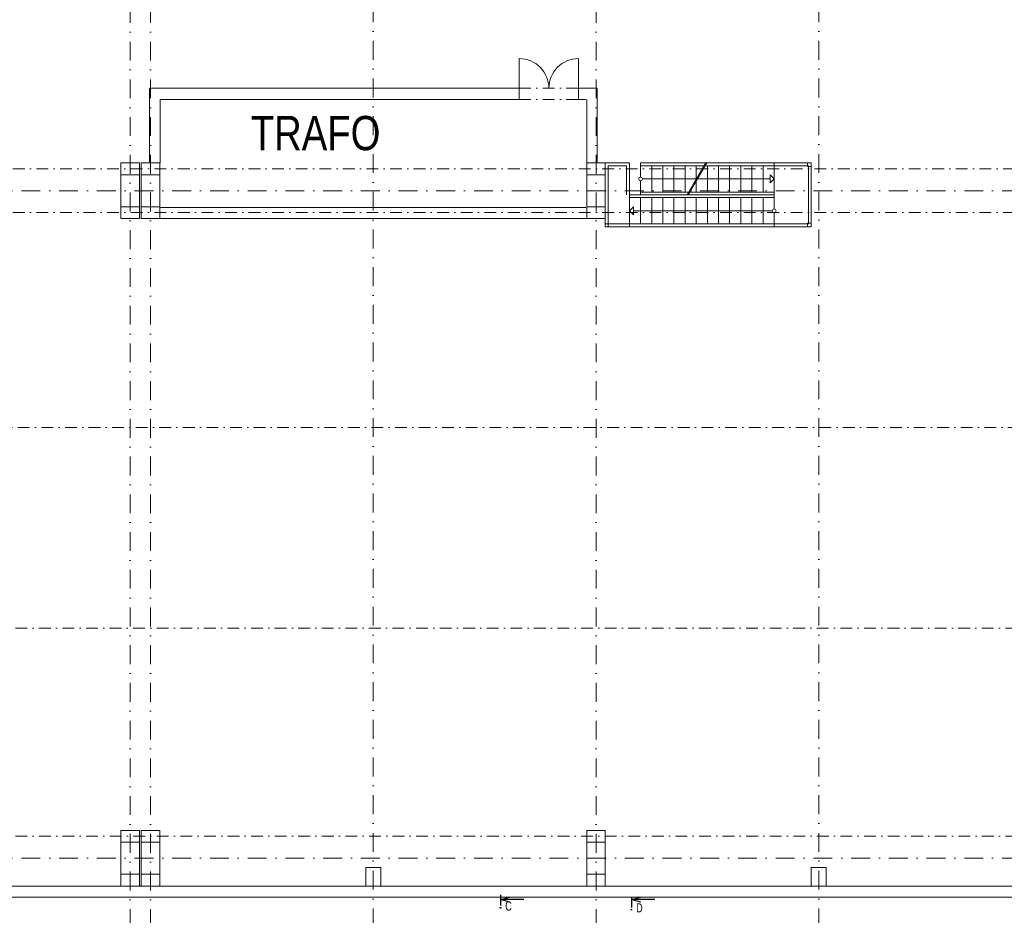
# Model space of a CAD drawing. Header units: millimetres. Extents: x -746391 to 410178, y -169697 to 100555.
# Tile 118 of 179: x 75024 to 101550, y 25862 to 49987. Entities that reach past the tile are written whole.
import ezdxf

# ---------------------------------------------------------------- set-up
doc = ezdxf.new("R2010")
doc.units = ezdxf.units.MM
for name, pattern in [('CENTERX2', [101.6, 63.5, -12.7, 12.7, -12.7]), ('DASHDOT', [25.4, 12.7, -6.35, 0, -6.35]), ('DELICI', [7.7, 3, -1.4, 0.25, -1.4, 0.25, -1.4]), ('ČERCHOVANÁ', [25.4, 12.7, -6.35, 0, -6.35])]:
    doc.linetypes.add(name, pattern=pattern)
for name, color, linetype, lineweight in [('A99_N_kce-nad-vid', 9, 'DASHDOT', 5), ('A99_N_osy', 9, 'CENTERX2', 9), ('A99_N_txt-popis-200', 9, 'Continuous', 5), ('A99_S_kce-nad-vid', 9, 'DASHDOT', 5), ('A99_S_kce-pohl', 9, 'Continuous', 5), ('A99_S_kce-rez-sil', 9, 'Continuous', 15), ('A99_S_kce-rez-ten', 9, 'Continuous', 9), ('A99_S_otvory', 9, 'Continuous', 5), ('A99_S_sloupy', 9, 'Continuous', 5)]:
    doc.layers.add(name, color=color, linetype=linetype, lineweight=lineweight)
for name, color, linetype in [('Popisy200', 9, 'Continuous'), ('VZT-KÓTY', 2, 'Continuous'), ('VZT-ZAŘ', 3, 'Continuous')]:
    doc.layers.add(name, color=color, linetype=linetype)
doc.styles.add('ARIAL', font='arial.ttf', dxfattribs={"height": 1000})
doc.styles.add('Popis', font='arial.ttf')

msp = doc.modelspace()

# ---------------------------------------------------------------- linework, layer by layer
at = {"layer": 'A99_N_kce-nad-vid', "color": 1, "linetype": 'ČERCHOVANÁ', "lineweight": 9, "ltscale": 25}
msp.add_line((12100, 39005.3), (144450, 39005.3), dxfattribs=at)
msp.add_lwpolyline([(144450, 33594.7), (12100, 33594.7)], dxfattribs=at)
at = {"layer": 'A99_N_osy', "linetype": 'DASHDOT', "ltscale": 40}
for p, q in [((78000, 100200), (78000, -5085)), ((78550, 100200), (78550, -5085)), ((90550, 100200), (90550, -5085)), ((187349.6, 45380), (6250, 45380)), ((187349.6, 27400), (3980, 27400))]:
    msp.add_line(p, q, dxfattribs=at)
for points in [[(84550, 22490), (84550, 84377.5)], [(96550, 22490), (96550, 84377.5)]]:
    msp.add_lwpolyline(points, dxfattribs=at)
at = {"layer": 'A99_S_kce-nad-vid', "linetype": 'DASHDOT', "ltscale": 25}
for p, q in [((88480, 48140), (90080, 48140)), ((88480, 47840), (90080, 47840)), ((6250, 45970), (150800, 45970)), ((6250, 44790), (150800, 44790)), ((17750, 27990), (150800, 27990))]:
    msp.add_line(p, q, dxfattribs=at)
at = {"layer": 'A99_S_kce-pohl', "linetype": 'Continuous', "ltscale": 10}
for p, q in [((91450, 46130), (90800, 46130)), ((90875, 44410), (90875, 46055)), ((91375, 46055), (90875, 46055)), ((91375, 45270), (91375, 46055)), ((91450, 45270), (91450, 46130)), ((91750, 46130), (93532.9, 46130)), ((91750, 45750), (91750, 46130)), ((91750, 46055), (93455, 46055)), ((92050, 45345), (92050, 46055)), ((92350, 45345), (92350, 46055)), ((92650, 45345), (92650, 46055)), ((92950, 45345), (92950, 46055)), ((93001.7, 45270), (93498.3, 46130)), ((93036.4, 45270), (93532.9, 46130)), ((93250, 45700), (93250, 46055)), ((93489.6, 46055), (96275, 46055)), ((93532.9, 46130), (96350, 46130)), ((93550, 45345), (93550, 46055)), ((93850, 45345), (93850, 46055)), ((94150, 45345), (94150, 46055)), ((94450, 45345), (94450, 46055)), ((94750, 45345), (94750, 46055)), ((95050, 45345), (95050, 46055)), ((95350, 45270), (95350, 46130)), ((96275, 44485), (96275, 46055)), ((96350, 44410), (96350, 46130)), ((91750, 45270), (91750, 45650)), ((91800, 45700), (93250, 45700)), ((93250, 45345), (93250, 45640)), ((93284.6, 45700), (95243.9, 45700)), ((95350, 45700), (95243.9, 45806.1)), ((95243.9, 45593.9), (95243.9, 45806.1)), ((95350, 45700), (95243.9, 45593.9)), ((91450, 45270), (91450, 44410)), ((91750, 45270), (91450, 45270)), ((91450, 45195), (95350, 45195)), ((91750, 45345), (93045, 45345)), ((91750, 45270), (93036.4, 45270)), ((91750, 45195), (91750, 44485)), ((92050, 45195), (92050, 44485)), ((92350, 45195), (92350, 44485)), ((92650, 45195), (92650, 44485)), ((92950, 45195), (92950, 44485)), ((93036.4, 45270), (95350, 45270)), ((93079.7, 45345), (95350, 45345)), ((93250, 45195), (93250, 44485)), ((93550, 45195), (93550, 44485)), ((93850, 45195), (93850, 44485)), ((94150, 45195), (94150, 44485)), ((94450, 45195), (94450, 44485)), ((94750, 45195), (94750, 44485)), ((95050, 45195), (95050, 44485)), ((95350, 45270), (95350, 44890)), ((90800, 44410), (90800, 44950)), ((91450, 44840), (91556.1, 44946.1)), ((91450, 44840), (91556.1, 44733.9)), ((91556.1, 44946.1), (91556.1, 44733.9)), ((95300, 44840), (91556.1, 44840)), ((95350, 44790), (95350, 44410)), ((90800, 44485), (96275, 44485)), ((90800, 44410), (96350, 44410))]:
    msp.add_line(p, q, dxfattribs=at)
for centre in [(91750, 45700), (95350, 44840)]:
    msp.add_circle(centre, 50, dxfattribs=at)
at = {"layer": 'A99_S_kce-rez-sil', "linetype": 'Continuous'}
for p, q in [((78520, 46130), (78520, 48140)), ((78520, 48140), (88480, 48140)), ((88480, 48140), (88480, 47840)), ((90080, 48140), (90580, 48140)), ((90080, 48140), (90080, 47840)), ((90580, 48140), (90580, 46130)), ((78805, 46130), (78805, 47840)), ((78820, 47840), (88480, 47840)), ((90080, 47840), (90280, 47840)), ((90300, 47840), (90300, 46130)), ((78820, 44930), (90280, 44930)), ((78800, 44630), (90300, 44630)), ((65750, 26650), (109105, 26650)), ((65750, 26350), (109105, 26350))]:
    msp.add_line(p, q, dxfattribs=at)
at = {"layer": 'A99_S_kce-rez-ten', "linetype": 'DELICI', "ltscale": 10}
msp.add_lwpolyline([(90800, 44630), (90300, 44630), (90300, 46130), (90800, 46130)], close=True, dxfattribs=at)
at = {"layer": 'A99_S_otvory'}
for p, q in [((88480, 48140), (88480, 48940)), ((90080, 48140), (90080, 48940))]:
    msp.add_line(p, q, dxfattribs=at)
for centre, start, end in [((88480, 48140), 0, 90), ((90080, 48140), 90, 180)]:
    msp.add_arc(centre, 800, start, end, dxfattribs=at)
at = {"layer": 'A99_S_sloupy', "linetype": 'Continuous', "ltscale": 2}
for points in [[(78250, 44630), (77750, 44630), (77750, 46130), (78250, 46130)], [(78250, 44630), (77750, 44630), (77750, 46130), (78250, 46130)], [(78800, 44630), (78300, 44630), (78300, 46130), (78800, 46130)], [(90800, 44630), (90300, 44630), (90300, 46130), (90800, 46130)], [(78250, 26650), (77750, 26650), (77750, 28150), (78250, 28150)], [(78250, 26650), (77750, 26650), (77750, 28150), (78250, 28150)], [(78800, 26650), (78300, 26650), (78300, 28150), (78800, 28150)], [(78800, 26650), (78300, 26650), (78300, 28150), (78800, 28150)], [(90800, 26650), (90300, 26650), (90300, 28150), (90800, 28150)], [(90800, 26650), (90300, 26650), (90300, 28150), (90800, 28150)]]:
    msp.add_lwpolyline(points, close=True, dxfattribs=at)
at = {"layer": 'A99_S_sloupy', "linetype": 'Continuous', "lineweight": 20, "ltscale": 2}
for points in [[(77750, 46130), (78250, 46130), (78250, 45810), (77750, 45810)], [(78300, 46130), (78800, 46130), (78800, 45810), (78300, 45810)], [(90300, 46130), (90800, 46130), (90800, 45810), (90300, 45810)], [(96350, 46130), (96250, 46130), (96250, 46030), (96350, 46030)], [(77750, 44950), (78250, 44950), (78250, 44630), (77750, 44630)], [(78300, 44950), (78800, 44950), (78800, 44630), (78300, 44630)], [(90300, 44950), (90800, 44950), (90800, 44630), (90300, 44630)], [(96350, 44510), (96250, 44510), (96250, 44410), (96350, 44410)], [(77750, 28150), (78250, 28150), (78250, 27830), (77750, 27830)], [(78300, 28150), (78800, 28150), (78800, 27830), (78300, 27830)], [(90300, 28150), (90800, 28150), (90800, 27830), (90300, 27830)], [(84750, 27150), (84350, 27150), (84350, 26650), (84750, 26650)], [(96750, 27150), (96350, 27150), (96350, 26650), (96750, 26650)], [(77750, 26970), (78250, 26970), (78250, 26650), (77750, 26650)], [(78300, 26970), (78800, 26970), (78800, 26650), (78300, 26650)], [(90300, 26970), (90800, 26970), (90800, 26650), (90300, 26650)]]:
    msp.add_lwpolyline(points, close=True, dxfattribs=at)
at = {"layer": 'VZT-KÓTY', "ltscale": 50}
for p, q in [((87993.5, 26287.4), (88218.6, 26348.4)), ((88605.1, 26287.4), (87993.5, 26287.4)), ((87993.5, 26287.4), (88218.6, 26226.4)), ((91519.8, 26287.4), (91744.9, 26348.4)), ((92131.3, 26287.4), (91519.8, 26287.4)), ((91519.8, 26287.4), (91744.9, 26226.4))]:
    msp.add_line(p, q, dxfattribs=at)
at = {"layer": 'VZT-ZAŘ', "ltscale": 50}
for p, q in [((87975.9, 26411.7), (87975.9, 26125.5)), ((91502.1, 26361.7), (91502.1, 26075.5))]:
    msp.add_line(p, q, dxfattribs=at)
for centre in [(87975.9, 26063.3), (91502.1, 26013.3)]:
    msp.add_circle(centre, 9.38, dxfattribs=at)

# ---------------------------------------------------------------- texts
at = {"layer": 'A99_N_txt-popis-200', "ltscale": 5, "style": 'ARIAL', "width": 0.8}
msp.add_text('TRAFO', height=922.67, dxfattribs=at).set_placement((81248.5, 46472.5))
at = {"layer": 'Popisy200', "color": 1, "style": 'Popis', "width": 0.7}
for s, p in [('C', (88104.4, 25988.5)), ('D', (91630.7, 25938.5))]:
    msp.add_text(s, height=250, dxfattribs=at).set_placement(p)

doc.saveas('drawing.dxf')
